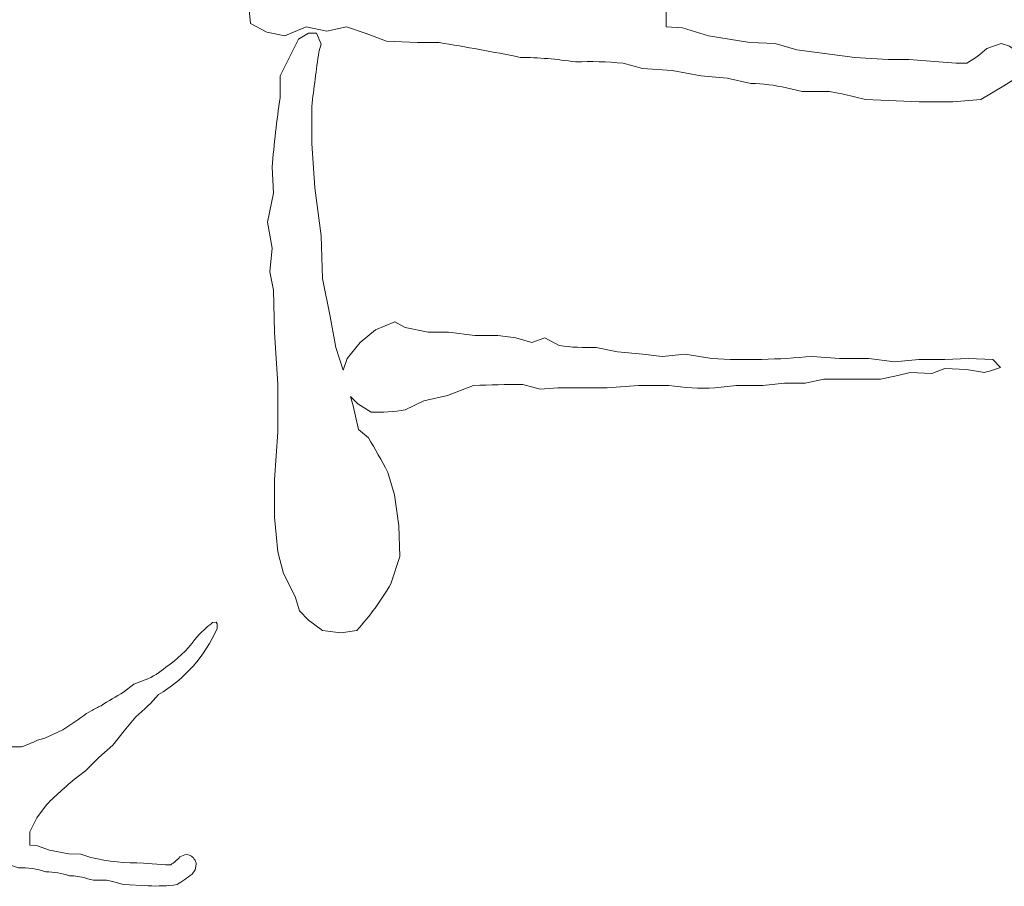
# Model space of a CAD drawing. Header units: millimetres. Extents: x -357 to 413, y -199 to 390.
# Tile 95 of 256: x -128 to -87, y 99 to 135. Entities that reach past the tile are written whole.
import ezdxf

# ---------------------------------------------------------------- set-up
doc = ezdxf.new("R2010")
doc.units = ezdxf.units.MM
doc.header["$MEASUREMENT"] = 0
doc.layers.add('Layer 1', color=7, linetype='Continuous')

msp = doc.modelspace()

# ---------------------------------------------------------------- linework, layer by layer
at = {"layer": 'Layer 1', "color": 140, "lineweight": 0}
for points, knots in [([(-119.1413, 140.0723), (-119.1413, 140.0723), (-119.0122, 141.6204), (-119.0122, 141.6204), (-119.0122, 141.6204), (-119.0122, 141.6204), (-118.6985, 142.3757), (-118.6985, 142.3757), (-118.6985, 142.3757), (-118.6985, 142.3757), (-118.4402, 143.0208), (-118.4402, 143.0208), (-118.4402, 143.0208), (-118.4402, 143.0208), (-117.9419, 143.6841), (-117.9419, 143.6841), (-117.9419, 143.6841), (-117.9419, 143.6841), (-117.2222, 144.4212), (-117.2222, 144.4212), (-117.2222, 144.4212), (-117.2222, 144.4212), (-115.4875, 145.3611), (-115.4875, 145.3611), (-115.4875, 145.3611), (-115.4875, 145.3611), (-114.3249, 145.7849), (-114.3249, 145.7849), (-114.3249, 145.7849), (-114.3249, 145.7849), (-113.5684, 145.7849), (-113.5684, 145.7849), (-113.5684, 145.7849), (-113.5684, 145.7849), (-112.6826, 146.1902), (-112.6826, 146.1902), (-112.6826, 146.1902), (-112.6826, 146.1902), (-111.6492, 146.135), (-111.6492, 146.135), (-111.6492, 146.135), (-111.6492, 146.135), (-111.1326, 146.2639), (-111.1326, 146.2639), (-111.1326, 146.2639), (-110.4879, 146.2007), (-109.8473, 146.1023), (-109.2134, 145.9693), (-109.2134, 145.9693), (-109.2134, 145.9693), (-108.1799, 145.8218), (-108.1799, 145.8218), (-108.1799, 145.8218), (-108.1799, 145.8218), (-107.2573, 145.7849), (-107.2573, 145.7849), (-107.2573, 145.7849), (-107.2573, 145.7849), (-106.4453, 145.6006), (-106.4453, 145.6006), (-106.4453, 145.6006), (-106.4453, 145.6006), (-105.4673, 145.1585), (-105.4673, 145.1585), (-105.4673, 145.1585), (-105.4673, 145.1585), (-104.6553, 144.5134), (-104.6553, 144.5134), (-104.6553, 144.5134), (-104.6553, 144.5134), (-104.2124, 143.8501), (-104.2124, 143.8501), (-104.2124, 143.8501), (-104.2124, 143.8501), (-103.6404, 143.1497), (-103.6404, 143.1497), (-103.6404, 143.1497), (-103.6404, 143.1497), (-103.2712, 142.468), (-103.2712, 142.468), (-103.2712, 142.468), (-103.2712, 142.468), (-102.8284, 141.8045), (-102.8284, 141.8045), (-102.8284, 141.8045), (-102.8284, 141.8045), (-101.9426, 141.8045), (-101.9426, 141.8045), (-101.9426, 141.8045), (-101.4665, 141.9451), (-100.9983, 142.1111), (-100.54, 142.302), (-100.54, 142.302), (-100.54, 142.302), (-99.8757, 142.468), (-99.8757, 142.468), (-99.8757, 142.468), (-99.8757, 142.468), (-98.3071, 143.1128), (-98.3071, 143.1128), (-98.3071, 143.1128), (-98.3071, 143.1128), (-96.6462, 144.0896), (-96.6462, 144.0896), (-96.6462, 144.0896), (-96.1101, 144.4168), (-95.5486, 144.7001), (-94.967, 144.9373), (-94.967, 144.9373), (-94.3247, 145.3108), (-93.6658, 145.6552), (-92.9924, 145.9693), (-92.9924, 145.9693), (-92.9924, 145.9693), (-92.1067, 146.5774), (-92.1067, 146.5774), (-92.1067, 146.5774), (-92.1067, 146.5774), (-91.1101, 146.8906), (-91.1101, 146.8906), (-91.1101, 146.8906), (-91.1101, 146.8906), (-90.2244, 147.2959), (-90.2244, 147.2959), (-90.2244, 147.2959), (-90.2244, 147.2959), (-89.2832, 147.8858), (-89.2832, 147.8858), (-89.2832, 147.8858), (-89.2832, 147.8858), (-88.5081, 148.3648), (-88.5081, 148.3648), (-88.5081, 148.3648), (-88.5081, 148.3648), (-87.604, 149.0835), (-87.604, 149.0835), (-87.604, 149.0835), (-87.604, 149.0835), (-86.7734, 149.9863), (-86.7734, 149.9863), (-86.7734, 149.9863), (-86.2938, 150.461), (-85.7684, 150.8869), (-85.2048, 151.2578), (-85.2048, 151.2578), (-85.2048, 151.2578), (-84.8911, 151.3132), (-84.8911, 151.3132), (-84.8911, 151.3132), (-84.8911, 151.3132), (-84.7988, 151.1658), (-84.7988, 151.1658), (-84.7988, 151.1658), (-84.7988, 151.1658), (-84.7988, 150.834), (-84.7988, 150.834), (-84.7988, 150.834), (-84.9355, 150.5425), (-85.0896, 150.2594), (-85.2603, 149.9863), (-85.2603, 149.9863), (-85.2603, 149.9863), (-86.146, 148.7703), (-86.146, 148.7703), (-86.146, 148.7703), (-86.146, 148.7703), (-86.9026, 147.9226), (-86.9026, 147.9226), (-86.9026, 147.9226), (-87.5708, 147.3737), (-88.2603, 146.8512), (-88.9695, 146.3562), (-88.9695, 146.3562), (-88.9695, 146.3562), (-89.9475, 145.7849), (-89.9475, 145.7849), (-89.9475, 145.7849), (-89.9475, 145.7849), (-90.7041, 145.0662), (-90.7041, 145.0662), (-90.7041, 145.0662), (-90.7041, 145.0662), (-91.9221, 144.0896), (-91.9221, 144.0896), (-91.9221, 144.0896), (-92.6079, 143.3855), (-93.2787, 142.6666), (-93.9336, 141.9336), (-93.9336, 141.9336), (-93.9336, 141.9336), (-94.967, 141.1411), (-94.967, 141.1411), (-94.967, 141.1411), (-94.967, 141.1411), (-96.3325, 139.9802), (-96.3325, 139.9802), (-96.3325, 139.9802), (-96.3325, 139.9802), (-97.5874, 139.1326), (-97.5874, 139.1326), (-97.5874, 139.1326), (-98.3134, 138.5567), (-99.033, 137.973), (-99.7466, 137.3819), (-99.7466, 137.3819), (-99.7466, 137.3819), (-100.5955, 136.4053), (-100.5955, 136.4053), (-100.5955, 136.4053), (-100.5955, 136.4053), (-101.2043, 135.3364), (-101.2043, 135.3364), (-101.2043, 135.3364), (-101.2043, 135.3364), (-101.2043, 134.3045), (-101.2043, 134.3045), (-101.2043, 134.3045), (-101.2043, 134.3045), (-100.54, 134.2676), (-100.54, 134.2676), (-100.54, 134.2676), (-100.54, 134.2676), (-99.4697, 133.9361), (-99.4697, 133.9361), (-99.4697, 133.9361), (-99.4697, 133.9361), (-97.772, 133.6594), (-97.772, 133.6594), (-97.772, 133.6594), (-97.772, 133.6594), (-96.7385, 133.6226), (-96.7385, 133.6226), (-96.7385, 133.6226), (-96.7385, 133.6226), (-95.8528, 133.3648), (-95.8528, 133.3648), (-95.8528, 133.3648), (-95.8528, 133.3648), (-93.4722, 133.0513), (-93.4722, 133.0513), (-93.4722, 133.0513), (-93.4722, 133.0513), (-92.1067, 132.9592), (-92.1067, 132.9592), (-92.1067, 132.9592), (-92.1067, 132.9592), (-91.2578, 132.9592), (-91.2578, 132.9592), (-91.2578, 132.9592), (-91.2578, 132.9592), (-89.3201, 132.8118), (-89.3201, 132.8118), (-89.3201, 132.8118), (-89.3201, 132.8118), (-88.8772, 132.8118), (-88.8772, 132.8118), (-88.8772, 132.8118), (-88.5834, 132.9816), (-88.3108, 133.1857), (-88.0652, 133.4199), (-88.0652, 133.4199), (-88.0652, 133.4199), (-87.4749, 133.6226), (-87.4749, 133.6226), (-87.4749, 133.6226), (-87.4749, 133.6226), (-87.124, 133.512), (-87.124, 133.512), (-87.124, 133.512), (-87.124, 133.512), (-86.8103, 133.2725), (-86.8103, 133.2725), (-86.8103, 133.2725), (-86.8103, 133.2725), (-86.626, 132.8672), (-86.626, 132.8672), (-86.626, 132.8672), (-86.626, 132.8672), (-86.7183, 132.4248), (-86.7183, 132.4248), (-86.7183, 132.4248), (-86.7183, 132.4248), (-86.9949, 132.1116), (-86.9949, 132.1116), (-86.9949, 132.1116), (-86.9949, 132.1116), (-87.364, 131.8904), (-87.364, 131.8904), (-87.364, 131.8904), (-87.364, 131.8904), (-88.3052, 131.3191), (-88.3052, 131.3191), (-88.3052, 131.3191), (-88.3052, 131.3191), (-89.4492, 131.2271), (-89.4492, 131.2271), (-89.4492, 131.2271), (-89.4492, 131.2271), (-90.8332, 131.2271), (-90.8332, 131.2271), (-90.8332, 131.2271), (-90.8332, 131.2271), (-93.0293, 131.3191), (-93.0293, 131.3191), (-93.0293, 131.3191), (-93.0293, 131.3191), (-93.9336, 131.5403), (-93.9336, 131.5403), (-93.9336, 131.5403), (-93.9336, 131.5403), (-94.5056, 131.6509), (-94.5056, 131.6509), (-94.5056, 131.6509), (-94.5056, 131.6509), (-95.6313, 131.6509), (-95.6313, 131.6509), (-95.6313, 131.6509), (-95.6313, 131.6509), (-96.2771, 131.7984), (-96.2771, 131.7984), (-96.2771, 131.7984), (-96.755, 131.9125), (-97.2439, 131.9744), (-97.7351, 131.9827), (-97.7351, 131.9827), (-97.7351, 131.9827), (-98.7131, 132.2036), (-98.7131, 132.2036), (-98.7131, 132.2036), (-98.7131, 132.2036), (-99.7834, 132.2959), (-99.7834, 132.2959), (-99.7834, 132.2959), (-99.7834, 132.2959), (-100.9646, 132.5171), (-100.9646, 132.5171), (-100.9646, 132.5171), (-100.9646, 132.5171), (-102.1824, 132.5906), (-102.1824, 132.5906), (-102.1824, 132.5906), (-102.1824, 132.5906), (-102.9758, 132.8118), (-102.9758, 132.8118), (-102.9758, 132.8118), (-103.6261, 132.8711), (-104.2795, 132.8897), (-104.9321, 132.8672), (-104.9321, 132.8672), (-105.6836, 132.9804), (-106.442, 133.0419), (-107.2019, 133.0513), (-107.2019, 133.0513), (-108.3044, 133.2782), (-109.412, 133.481), (-110.5234, 133.6594), (-110.5234, 133.6594), (-110.5234, 133.6594), (-111.4094, 133.6594), (-111.4094, 133.6594), (-111.4094, 133.6594), (-111.4094, 133.6594), (-112.6826, 133.7149), (-112.6826, 133.7149), (-112.6826, 133.7149), (-112.6826, 133.7149), (-113.5132, 134.0281), (-113.5132, 134.0281), (-113.5132, 134.0281), (-113.5132, 134.0281), (-114.3249, 134.3045), (-114.3249, 134.3045), (-114.3249, 134.3045), (-114.3249, 134.3045), (-115.1186, 134.1201), (-115.1186, 134.1201), (-115.1186, 134.1201), (-115.1186, 134.1201), (-115.9675, 134.3045), (-115.9675, 134.3045), (-115.9675, 134.3045), (-115.9675, 134.3045), (-116.8533, 133.9361), (-116.8533, 133.9361), (-116.8533, 133.9361), (-116.8533, 133.9361), (-117.5913, 134.0833), (-117.5913, 134.0833), (-117.5913, 134.0833), (-117.5913, 134.0833), (-118.2556, 134.4334), (-118.2556, 134.4334), (-118.2556, 134.4334), (-118.2556, 134.4334), (-118.3479, 135.4285), (-118.3479, 135.4285), (-118.3479, 135.4285), (-118.3479, 135.4285), (-119.0122, 136.4053), (-119.0122, 136.4053), (-119.0122, 136.4053), (-119.0122, 136.4053), (-119.1413, 137.345), (-119.1413, 137.345), (-119.1413, 137.345), (-119.1413, 137.345), (-119.1968, 138.6719), (-119.1968, 138.6719), (-119.1968, 138.6719), (-119.1968, 138.6719), (-119.1413, 140.0723), (-119.1413, 140.0723)], [0, 0, 0, 0, 0.0096154, 0.0096154, 0.0096154, 0.0096154, 0.0192308, 0.0192308, 0.0192308, 0.0192308, 0.0288462, 0.0288462, 0.0288462, 0.0288462, 0.0384615, 0.0384615, 0.0384615, 0.0384615, 0.0480769, 0.0480769, 0.0480769, 0.0480769, 0.0576923, 0.0576923, 0.0576923, 0.0576923, 0.0673077, 0.0673077, 0.0673077, 0.0673077, 0.0769231, 0.0769231, 0.0769231, 0.0769231, 0.0865385, 0.0865385, 0.0865385, 0.0865385, 0.0961538, 0.0961538, 0.0961538, 0.0961538, 0.1057692, 0.1057692, 0.1057692, 0.1057692, 0.1153846, 0.1153846, 0.1153846, 0.1153846, 0.125, 0.125, 0.125, 0.125, 0.1346154, 0.1346154, 0.1346154, 0.1346154, 0.1442308, 0.1442308, 0.1442308, 0.1442308, 0.1538462, 0.1538462, 0.1538462, 0.1538462, 0.1634615, 0.1634615, 0.1634615, 0.1634615, 0.1730769, 0.1730769, 0.1730769, 0.1730769, 0.1826923, 0.1826923, 0.1826923, 0.1826923, 0.1923077, 0.1923077, 0.1923077, 0.1923077, 0.2019231, 0.2019231, 0.2019231, 0.2019231, 0.2115385, 0.2115385, 0.2115385, 0.2115385, 0.2211538, 0.2211538, 0.2211538, 0.2211538, 0.2307692, 0.2307692, 0.2307692, 0.2307692, 0.2403846, 0.2403846, 0.2403846, 0.2403846, 0.25, 0.25, 0.25, 0.25, 0.2596154, 0.2596154, 0.2596154, 0.2596154, 0.2692308, 0.2692308, 0.2692308, 0.2692308, 0.2788462, 0.2788462, 0.2788462, 0.2788462, 0.2884615, 0.2884615, 0.2884615, 0.2884615, 0.2980769, 0.2980769, 0.2980769, 0.2980769, 0.3076923, 0.3076923, 0.3076923, 0.3076923, 0.3173077, 0.3173077, 0.3173077, 0.3173077, 0.3269231, 0.3269231, 0.3269231, 0.3269231, 0.3365385, 0.3365385, 0.3365385, 0.3365385, 0.3461538, 0.3461538, 0.3461538, 0.3461538, 0.3557692, 0.3557692, 0.3557692, 0.3557692, 0.3653846, 0.3653846, 0.3653846, 0.3653846, 0.375, 0.375, 0.375, 0.375, 0.3846154, 0.3846154, 0.3846154, 0.3846154, 0.3942308, 0.3942308, 0.3942308, 0.3942308, 0.4038462, 0.4038462, 0.4038462, 0.4038462, 0.4134615, 0.4134615, 0.4134615, 0.4134615, 0.4230769, 0.4230769, 0.4230769, 0.4230769, 0.4326923, 0.4326923, 0.4326923, 0.4326923, 0.4423077, 0.4423077, 0.4423077, 0.4423077, 0.4519231, 0.4519231, 0.4519231, 0.4519231, 0.4615385, 0.4615385, 0.4615385, 0.4615385, 0.4711538, 0.4711538, 0.4711538, 0.4711538, 0.4807692, 0.4807692, 0.4807692, 0.4807692, 0.4903846, 0.4903846, 0.4903846, 0.4903846, 0.5, 0.5, 0.5, 0.5, 0.5096154, 0.5096154, 0.5096154, 0.5096154, 0.5192308, 0.5192308, 0.5192308, 0.5192308, 0.5288462, 0.5288462, 0.5288462, 0.5288462, 0.5384615, 0.5384615, 0.5384615, 0.5384615, 0.5480769, 0.5480769, 0.5480769, 0.5480769, 0.5576923, 0.5576923, 0.5576923, 0.5576923, 0.5673077, 0.5673077, 0.5673077, 0.5673077, 0.5769231, 0.5769231, 0.5769231, 0.5769231, 0.5865385, 0.5865385, 0.5865385, 0.5865385, 0.5961538, 0.5961538, 0.5961538, 0.5961538, 0.6057692, 0.6057692, 0.6057692, 0.6057692, 0.6153846, 0.6153846, 0.6153846, 0.6153846, 0.625, 0.625, 0.625, 0.625, 0.6346154, 0.6346154, 0.6346154, 0.6346154, 0.6442308, 0.6442308, 0.6442308, 0.6442308, 0.6538462, 0.6538462, 0.6538462, 0.6538462, 0.6634615, 0.6634615, 0.6634615, 0.6634615, 0.6730769, 0.6730769, 0.6730769, 0.6730769, 0.6826923, 0.6826923, 0.6826923, 0.6826923, 0.6923077, 0.6923077, 0.6923077, 0.6923077, 0.7019231, 0.7019231, 0.7019231, 0.7019231, 0.7115385, 0.7115385, 0.7115385, 0.7115385, 0.7211538, 0.7211538, 0.7211538, 0.7211538, 0.7307692, 0.7307692, 0.7307692, 0.7307692, 0.7403846, 0.7403846, 0.7403846, 0.7403846, 0.75, 0.75, 0.75, 0.75, 0.7596154, 0.7596154, 0.7596154, 0.7596154, 0.7692308, 0.7692308, 0.7692308, 0.7692308, 0.7788462, 0.7788462, 0.7788462, 0.7788462, 0.7884615, 0.7884615, 0.7884615, 0.7884615, 0.7980769, 0.7980769, 0.7980769, 0.7980769, 0.8076923, 0.8076923, 0.8076923, 0.8076923, 0.8173077, 0.8173077, 0.8173077, 0.8173077, 0.8269231, 0.8269231, 0.8269231, 0.8269231, 0.8365385, 0.8365385, 0.8365385, 0.8365385, 0.8461538, 0.8461538, 0.8461538, 0.8461538, 0.8557692, 0.8557692, 0.8557692, 0.8557692, 0.8653846, 0.8653846, 0.8653846, 0.8653846, 0.875, 0.875, 0.875, 0.875, 0.8846154, 0.8846154, 0.8846154, 0.8846154, 0.8942308, 0.8942308, 0.8942308, 0.8942308, 0.9038462, 0.9038462, 0.9038462, 0.9038462, 0.9134615, 0.9134615, 0.9134615, 0.9134615, 0.9230769, 0.9230769, 0.9230769, 0.9230769, 0.9326923, 0.9326923, 0.9326923, 0.9326923, 0.9423077, 0.9423077, 0.9423077, 0.9423077, 0.9519231, 0.9519231, 0.9519231, 0.9519231, 0.9615385, 0.9615385, 0.9615385, 0.9615385, 0.9711538, 0.9711538, 0.9711538, 0.9711538, 0.9807692, 0.9807692, 0.9807692, 0.9807692, 1, 1, 1, 1]), ([(-117.3144, 127.479), (-117.3144, 127.479), (-117.3701, 128.5479), (-117.3701, 128.5479), (-117.3701, 128.5479), (-117.2902, 129.5033), (-117.1793, 130.4558), (-117.0378, 131.4041), (-117.0378, 131.4041), (-117.0378, 131.4041), (-117.0378, 132.2886), (-117.0378, 132.2886), (-117.0378, 132.2886), (-117.0378, 132.2886), (-116.281, 133.7996), (-116.281, 133.7996), (-116.281, 133.7996), (-116.281, 133.7996), (-115.8752, 134.0393), (-115.8752, 134.0393), (-115.8752, 134.0393), (-115.8752, 134.0393), (-115.543, 134.0393), (-115.543, 134.0393), (-115.543, 134.0393), (-115.543, 134.0393), (-115.3584, 133.5969), (-115.3584, 133.5969), (-115.3584, 133.5969), (-115.3584, 133.5969), (-115.4507, 133.2837), (-115.4507, 133.2837), (-115.4507, 133.2837), (-115.5567, 132.5355), (-115.6551, 131.7857), (-115.7458, 131.0354), (-115.7458, 131.0354), (-115.7458, 131.0354), (-115.7458, 129.5244), (-115.7458, 129.5244), (-115.7458, 129.5244), (-115.7458, 129.5244), (-115.6167, 127.7002), (-115.6167, 127.7002), (-115.6167, 127.7002), (-115.6167, 127.7002), (-115.3584, 125.7283), (-115.3584, 125.7283), (-115.3584, 125.7283), (-115.3584, 125.7283), (-115.3032, 123.9778), (-115.3032, 123.9778), (-115.3032, 123.9778), (-115.3032, 123.9778), (-114.9895, 122.4297), (-114.9895, 122.4297), (-114.9895, 122.4297), (-114.9895, 122.4297), (-114.7495, 121.1582), (-114.7495, 121.1582), (-114.7495, 121.1582), (-114.7495, 121.1582), (-114.4592, 120.2251), (-114.4592, 120.2251), (-114.4592, 120.2251), (-114.4592, 120.2251), (-114.2903, 120.7), (-114.2903, 120.7), (-114.2903, 120.7), (-114.2903, 120.7), (-113.7551, 121.3633), (-113.7551, 121.3633), (-113.7551, 121.3633), (-113.7551, 121.3633), (-113.1277, 121.8794), (-113.1277, 121.8794), (-113.1277, 121.8794), (-113.1277, 121.8794), (-112.334, 122.211), (-112.334, 122.211), (-112.334, 122.211), (-112.334, 122.211), (-111.9097, 121.9715), (-111.9097, 121.9715), (-111.9097, 121.9715), (-111.9097, 121.9715), (-110.9685, 121.7871), (-110.9685, 121.7871), (-110.9685, 121.7871), (-110.9685, 121.7871), (-110.1382, 121.7871), (-110.1382, 121.7871), (-110.1382, 121.7871), (-110.1382, 121.7871), (-109.0493, 121.6397), (-109.0493, 121.6397), (-109.0493, 121.6397), (-109.0493, 121.6397), (-108.1084, 121.6397), (-108.1084, 121.6397), (-108.1084, 121.6397), (-108.1084, 121.6397), (-107.3699, 121.5476), (-107.3699, 121.5476), (-107.3699, 121.5476), (-107.3699, 121.5476), (-106.7244, 121.3633), (-106.7244, 121.3633), (-106.7244, 121.3633), (-106.7244, 121.3633), (-106.1892, 121.5476), (-106.1892, 121.5476), (-106.1892, 121.5476), (-106.1892, 121.5476), (-105.5984, 121.2344), (-105.5984, 121.2344), (-105.5984, 121.2344), (-105.0973, 121.1635), (-104.5908, 121.1387), (-104.0852, 121.1607), (-104.0852, 121.1607), (-104.0852, 121.1607), (-103.1995, 120.9763), (-103.1995, 120.9763), (-103.1995, 120.9763), (-103.1995, 120.9763), (-102.166, 120.8843), (-102.166, 120.8843), (-102.166, 120.8843), (-102.166, 120.8843), (-101.3728, 120.792), (-101.3728, 120.792), (-101.3728, 120.792), (-101.3728, 120.792), (-100.4314, 120.8843), (-100.4314, 120.8843), (-100.4314, 120.8843), (-100.4314, 120.8843), (-99.3428, 120.7), (-99.3428, 120.7), (-99.3428, 120.7), (-97.9707, 120.6247), (-96.5949, 120.6554), (-95.2275, 120.792), (-95.2275, 120.792), (-95.2275, 120.792), (-94.1018, 120.7), (-94.1018, 120.7), (-94.1018, 120.7), (-94.1018, 120.7), (-92.9021, 120.7), (-92.9021, 120.7), (-92.9021, 120.7), (-92.9021, 120.7), (-91.8503, 120.5711), (-91.8503, 120.5711), (-91.8503, 120.5711), (-91.8503, 120.5711), (-90.854, 120.6631), (-90.854, 120.6631), (-90.854, 120.6631), (-90.854, 120.6631), (-89.7834, 120.6631), (-89.7834, 120.6631), (-89.7834, 120.6631), (-89.7834, 120.6631), (-88.8057, 120.7), (-88.8057, 120.7), (-88.8057, 120.7), (-88.8057, 120.7), (-87.8091, 120.6631), (-87.8091, 120.6631), (-87.8091, 120.6631), (-87.8091, 120.6631), (-87.4954, 120.3313), (-87.4954, 120.3313), (-87.4954, 120.3313), (-87.7142, 120.2556), (-87.9358, 120.1881), (-88.1597, 120.1287), (-88.1597, 120.1287), (-88.1597, 120.1287), (-88.8977, 120.2578), (-88.8977, 120.2578), (-88.8977, 120.2578), (-88.8977, 120.2578), (-89.7834, 120.2945), (-89.7834, 120.2945), (-89.7834, 120.2945), (-89.7834, 120.2945), (-90.3186, 120.0918), (-90.3186, 120.0918), (-90.3186, 120.0918), (-90.3186, 120.0918), (-91.2046, 120.1287), (-91.2046, 120.1287), (-91.2046, 120.1287), (-91.2046, 120.1287), (-91.7026, 119.9998), (-91.7026, 119.9998), (-91.7026, 119.9998), (-91.7026, 119.9998), (-92.4226, 119.8523), (-92.4226, 119.8523), (-92.4226, 119.8523), (-92.4226, 119.8523), (-94.7476, 119.8523), (-94.7476, 119.8523), (-94.7476, 119.8523), (-94.7476, 119.8523), (-95.5044, 119.6865), (-95.5044, 119.6865), (-95.5044, 119.6865), (-95.5044, 119.6865), (-96.353, 119.6865), (-96.353, 119.6865), (-96.353, 119.6865), (-96.353, 119.6865), (-97.239, 119.5943), (-97.239, 119.5943), (-97.239, 119.5943), (-97.239, 119.5943), (-98.3276, 119.5943), (-98.3276, 119.5943), (-98.3276, 119.5943), (-98.3276, 119.5943), (-99.2134, 119.5022), (-99.2134, 119.5022), (-99.2134, 119.5022), (-99.8423, 119.4711), (-100.4728, 119.502), (-101.0957, 119.5943), (-101.0957, 119.5943), (-101.0957, 119.5943), (-102.3506, 119.5943), (-102.3506, 119.5943), (-102.3506, 119.5943), (-102.3506, 119.5943), (-103.624, 119.5022), (-103.624, 119.5022), (-103.624, 119.5022), (-103.624, 119.5022), (-105.654, 119.5022), (-105.654, 119.5022), (-105.654, 119.5022), (-105.654, 119.5022), (-106.3735, 119.4468), (-106.3735, 119.4468), (-106.3735, 119.4468), (-106.3735, 119.4468), (-107.0933, 119.6311), (-107.0933, 119.6311), (-107.0933, 119.6311), (-107.764, 119.6411), (-108.4348, 119.6288), (-109.1047, 119.5943), (-109.1047, 119.5943), (-109.1047, 119.5943), (-110.175, 119.189), (-110.175, 119.189), (-110.175, 119.189), (-110.175, 119.189), (-111.1531, 118.9678), (-111.1531, 118.9678), (-111.1531, 118.9678), (-111.1531, 118.9678), (-111.9097, 118.5991), (-111.9097, 118.5991), (-111.9097, 118.5991), (-112.3718, 118.5121), (-112.8427, 118.4812), (-113.3122, 118.5071), (-113.3122, 118.5071), (-113.3122, 118.5071), (-113.8474, 118.8389), (-113.8474, 118.8389), (-113.8474, 118.8389), (-113.8474, 118.8389), (-114.1497, 119.1404), (-114.1497, 119.1404), (-114.1497, 119.1404), (-114.1497, 119.1404), (-114.0481, 118.7627), (-114.0481, 118.7627), (-114.0481, 118.7627), (-114.0481, 118.7627), (-113.8269, 117.7862), (-113.8269, 117.7862), (-113.8269, 117.7862), (-113.8269, 117.7862), (-113.4209, 117.4544), (-113.4209, 117.4544), (-113.4209, 117.4544), (-113.1454, 116.9876), (-112.8808, 116.5144), (-112.6272, 116.0354), (-112.6272, 116.0354), (-112.6272, 116.0354), (-112.3503, 115.114), (-112.3503, 115.114), (-112.3503, 115.114), (-112.3503, 115.114), (-112.1658, 113.8425), (-112.1658, 113.8425), (-112.1658, 113.8425), (-112.1658, 113.8425), (-112.1289, 112.5894), (-112.1289, 112.5894), (-112.1289, 112.5894), (-112.1289, 112.5894), (-112.498, 111.4654), (-112.498, 111.4654), (-112.498, 111.4654), (-112.8969, 110.7791), (-113.3671, 110.1367), (-113.9006, 109.5489), (-113.9006, 109.5489), (-113.9006, 109.5489), (-114.5464, 109.4569), (-114.5464, 109.4569), (-114.5464, 109.4569), (-114.5464, 109.4569), (-115.3032, 109.5489), (-115.3032, 109.5489), (-115.3032, 109.5489), (-115.3032, 109.5489), (-115.8752, 109.9728), (-115.8752, 109.9728), (-115.8752, 109.9728), (-115.8752, 109.9728), (-116.2441, 110.3597), (-116.2441, 110.3597), (-116.2441, 110.3597), (-116.2441, 110.3597), (-116.4287, 110.9495), (-116.4287, 110.9495), (-116.4287, 110.9495), (-116.4287, 110.9495), (-116.9087, 111.8892), (-116.9087, 111.8892), (-116.9087, 111.8892), (-116.9087, 111.8892), (-117.1299, 112.7737), (-117.1299, 112.7737), (-117.1299, 112.7737), (-117.1299, 112.7737), (-117.2776, 114.1926), (-117.2776, 114.1926), (-117.2776, 114.1926), (-117.2776, 114.1926), (-117.2776, 115.7222), (-117.2776, 115.7222), (-117.2776, 115.7222), (-117.2776, 115.7222), (-117.1299, 117.6939), (-117.1299, 117.6939), (-117.1299, 117.6939), (-117.1299, 117.6939), (-117.1299, 119.6472), (-117.1299, 119.6472), (-117.1299, 119.6472), (-117.1299, 119.6472), (-117.2776, 121.7664), (-117.2776, 121.7664), (-117.2776, 121.7664), (-117.2776, 121.7664), (-117.3144, 123.4986), (-117.3144, 123.4986), (-117.3144, 123.4986), (-117.3144, 123.4986), (-117.4622, 124.2542), (-117.4622, 124.2542), (-117.4622, 124.2542), (-117.4622, 124.2542), (-117.3701, 125.2307), (-117.3701, 125.2307), (-117.3701, 125.2307), (-117.3701, 125.2307), (-117.5544, 126.2996), (-117.5544, 126.2996), (-117.5544, 126.2996), (-117.5544, 126.2996), (-117.3144, 127.479), (-117.3144, 127.479)], [0, 0, 0, 0, 0.0103093, 0.0103093, 0.0103093, 0.0103093, 0.0206186, 0.0206186, 0.0206186, 0.0206186, 0.0309278, 0.0309278, 0.0309278, 0.0309278, 0.0412371, 0.0412371, 0.0412371, 0.0412371, 0.0515464, 0.0515464, 0.0515464, 0.0515464, 0.0618557, 0.0618557, 0.0618557, 0.0618557, 0.0721649, 0.0721649, 0.0721649, 0.0721649, 0.0824742, 0.0824742, 0.0824742, 0.0824742, 0.0927835, 0.0927835, 0.0927835, 0.0927835, 0.1030928, 0.1030928, 0.1030928, 0.1030928, 0.1134021, 0.1134021, 0.1134021, 0.1134021, 0.1237113, 0.1237113, 0.1237113, 0.1237113, 0.1340206, 0.1340206, 0.1340206, 0.1340206, 0.1443299, 0.1443299, 0.1443299, 0.1443299, 0.1546392, 0.1546392, 0.1546392, 0.1546392, 0.1649485, 0.1649485, 0.1649485, 0.1649485, 0.1752577, 0.1752577, 0.1752577, 0.1752577, 0.185567, 0.185567, 0.185567, 0.185567, 0.1958763, 0.1958763, 0.1958763, 0.1958763, 0.2061856, 0.2061856, 0.2061856, 0.2061856, 0.2164948, 0.2164948, 0.2164948, 0.2164948, 0.2268041, 0.2268041, 0.2268041, 0.2268041, 0.2371134, 0.2371134, 0.2371134, 0.2371134, 0.2474227, 0.2474227, 0.2474227, 0.2474227, 0.257732, 0.257732, 0.257732, 0.257732, 0.2680412, 0.2680412, 0.2680412, 0.2680412, 0.2783505, 0.2783505, 0.2783505, 0.2783505, 0.2886598, 0.2886598, 0.2886598, 0.2886598, 0.2989691, 0.2989691, 0.2989691, 0.2989691, 0.3092784, 0.3092784, 0.3092784, 0.3092784, 0.3195876, 0.3195876, 0.3195876, 0.3195876, 0.3298969, 0.3298969, 0.3298969, 0.3298969, 0.3402062, 0.3402062, 0.3402062, 0.3402062, 0.3505155, 0.3505155, 0.3505155, 0.3505155, 0.3608247, 0.3608247, 0.3608247, 0.3608247, 0.371134, 0.371134, 0.371134, 0.371134, 0.3814433, 0.3814433, 0.3814433, 0.3814433, 0.3917526, 0.3917526, 0.3917526, 0.3917526, 0.4020619, 0.4020619, 0.4020619, 0.4020619, 0.4123711, 0.4123711, 0.4123711, 0.4123711, 0.4226804, 0.4226804, 0.4226804, 0.4226804, 0.4329897, 0.4329897, 0.4329897, 0.4329897, 0.443299, 0.443299, 0.443299, 0.443299, 0.4536082, 0.4536082, 0.4536082, 0.4536082, 0.4639175, 0.4639175, 0.4639175, 0.4639175, 0.4742268, 0.4742268, 0.4742268, 0.4742268, 0.4845361, 0.4845361, 0.4845361, 0.4845361, 0.4948454, 0.4948454, 0.4948454, 0.4948454, 0.5051546, 0.5051546, 0.5051546, 0.5051546, 0.5154639, 0.5154639, 0.5154639, 0.5154639, 0.5257732, 0.5257732, 0.5257732, 0.5257732, 0.5360825, 0.5360825, 0.5360825, 0.5360825, 0.5463918, 0.5463918, 0.5463918, 0.5463918, 0.556701, 0.556701, 0.556701, 0.556701, 0.5670103, 0.5670103, 0.5670103, 0.5670103, 0.5773196, 0.5773196, 0.5773196, 0.5773196, 0.5876289, 0.5876289, 0.5876289, 0.5876289, 0.5979381, 0.5979381, 0.5979381, 0.5979381, 0.6082474, 0.6082474, 0.6082474, 0.6082474, 0.6185567, 0.6185567, 0.6185567, 0.6185567, 0.628866, 0.628866, 0.628866, 0.628866, 0.6391753, 0.6391753, 0.6391753, 0.6391753, 0.6494845, 0.6494845, 0.6494845, 0.6494845, 0.6597938, 0.6597938, 0.6597938, 0.6597938, 0.6701031, 0.6701031, 0.6701031, 0.6701031, 0.6804124, 0.6804124, 0.6804124, 0.6804124, 0.6907216, 0.6907216, 0.6907216, 0.6907216, 0.7010309, 0.7010309, 0.7010309, 0.7010309, 0.7113402, 0.7113402, 0.7113402, 0.7113402, 0.7216495, 0.7216495, 0.7216495, 0.7216495, 0.7319588, 0.7319588, 0.7319588, 0.7319588, 0.742268, 0.742268, 0.742268, 0.742268, 0.7525773, 0.7525773, 0.7525773, 0.7525773, 0.7628866, 0.7628866, 0.7628866, 0.7628866, 0.7731959, 0.7731959, 0.7731959, 0.7731959, 0.7835052, 0.7835052, 0.7835052, 0.7835052, 0.7938144, 0.7938144, 0.7938144, 0.7938144, 0.8041237, 0.8041237, 0.8041237, 0.8041237, 0.814433, 0.814433, 0.814433, 0.814433, 0.8247423, 0.8247423, 0.8247423, 0.8247423, 0.8350515, 0.8350515, 0.8350515, 0.8350515, 0.8453608, 0.8453608, 0.8453608, 0.8453608, 0.8556701, 0.8556701, 0.8556701, 0.8556701, 0.8659794, 0.8659794, 0.8659794, 0.8659794, 0.8762887, 0.8762887, 0.8762887, 0.8762887, 0.8865979, 0.8865979, 0.8865979, 0.8865979, 0.8969072, 0.8969072, 0.8969072, 0.8969072, 0.9072165, 0.9072165, 0.9072165, 0.9072165, 0.9175258, 0.9175258, 0.9175258, 0.9175258, 0.9278351, 0.9278351, 0.9278351, 0.9278351, 0.9381443, 0.9381443, 0.9381443, 0.9381443, 0.9484536, 0.9484536, 0.9484536, 0.9484536, 0.9587629, 0.9587629, 0.9587629, 0.9587629, 0.9690722, 0.9690722, 0.9690722, 0.9690722, 0.9793814, 0.9793814, 0.9793814, 0.9793814, 1, 1, 1, 1]), ([(-135.7275, 103.4774), (-135.714, 103.879), (-135.6873, 104.28), (-135.6472, 104.6798), (-135.6472, 104.6798), (-135.6472, 104.6798), (-135.4971, 105.0858), (-135.4971, 105.0858), (-135.4971, 105.0858), (-135.4971, 105.0858), (-135.3791, 105.4305), (-135.3791, 105.4305), (-135.3791, 105.4305), (-135.216, 105.7032), (-135.0259, 105.959), (-134.811, 106.1932), (-134.811, 106.1932), (-134.811, 106.1932), (-133.9963, 106.6979), (-133.9963, 106.6979), (-133.9963, 106.6979), (-133.9963, 106.6979), (-133.4495, 106.9193), (-133.4495, 106.9193), (-133.4495, 106.9193), (-133.4495, 106.9193), (-133.0957, 106.9193), (-133.0957, 106.9193), (-133.0957, 106.9193), (-133.0957, 106.9193), (-132.6777, 107.1407), (-132.6777, 107.1407), (-132.6777, 107.1407), (-132.6777, 107.1407), (-132.1953, 107.1161), (-132.1953, 107.1161), (-132.1953, 107.1161), (-132.1953, 107.1161), (-131.9595, 107.1776), (-131.9595, 107.1776), (-131.9595, 107.1776), (-131.6546, 107.1558), (-131.3529, 107.1018), (-131.0591, 107.0177), (-131.0591, 107.0177), (-131.0591, 107.0177), (-130.5767, 106.944), (-130.5767, 106.944), (-130.5767, 106.944), (-130.5767, 106.944), (-130.137, 106.9193), (-130.137, 106.9193), (-130.137, 106.9193), (-130.137, 106.9193), (-129.762, 106.8209), (-129.762, 106.8209), (-129.762, 106.8209), (-129.762, 106.8209), (-129.301, 106.587), (-129.301, 106.587), (-129.301, 106.587), (-129.301, 106.587), (-128.9258, 106.2426), (-128.9258, 106.2426), (-128.9258, 106.2426), (-128.9258, 106.2426), (-128.7114, 105.8856), (-128.7114, 105.8856), (-128.7114, 105.8856), (-128.7114, 105.8856), (-128.4434, 105.5043), (-128.4434, 105.5043), (-128.4434, 105.5043), (-128.4434, 105.5043), (-128.2717, 105.1351), (-128.2717, 105.1351), (-128.2717, 105.1351), (-128.2717, 105.1351), (-128.0681, 104.7782), (-128.0681, 104.7782), (-128.0681, 104.7782), (-128.0681, 104.7782), (-127.6499, 104.7782), (-127.6499, 104.7782), (-127.6499, 104.7782), (-127.4276, 104.8574), (-127.2092, 104.9475), (-126.9961, 105.0489), (-126.9961, 105.0489), (-126.9961, 105.0489), (-126.6853, 105.1351), (-126.6853, 105.1351), (-126.6853, 105.1351), (-126.6853, 105.1351), (-125.9455, 105.4796), (-125.9455, 105.4796), (-125.9455, 105.4796), (-125.6229, 105.6974), (-125.3025, 105.9176), (-124.9836, 106.141), (-124.9836, 106.141), (-124.9836, 106.141), (-124.7878, 106.2611), (-124.7878, 106.2611), (-124.7878, 106.2611), (-124.6558, 106.3361), (-124.5198, 106.4039), (-124.3804, 106.464), (-124.3804, 106.464), (-124.0833, 106.665), (-123.7755, 106.8499), (-123.4585, 107.0177), (-123.4585, 107.0177), (-123.4585, 107.0177), (-123.0403, 107.35), (-123.0403, 107.35), (-123.0403, 107.35), (-123.0403, 107.35), (-122.5793, 107.5221), (-122.5793, 107.5221), (-122.5793, 107.5221), (-122.2656, 107.6487), (-121.9751, 107.8268), (-121.7219, 108.0511), (-121.7219, 108.0511), (-121.2611, 108.3508), (-120.8614, 108.7353), (-120.5427, 109.1832), (-120.5427, 109.1832), (-120.5427, 109.1832), (-120.3721, 109.3715), (-120.3721, 109.3715), (-120.3721, 109.3715), (-120.1994, 109.5529), (-120.0127, 109.7202), (-119.8137, 109.8722), (-119.8137, 109.8722), (-119.8137, 109.8722), (-119.6636, 109.8968), (-119.6636, 109.8968), (-119.6636, 109.8968), (-119.6636, 109.8968), (-119.6206, 109.8231), (-119.6206, 109.8231), (-119.6206, 109.8231), (-119.6206, 109.8231), (-119.6206, 109.6385), (-119.6206, 109.6385), (-119.6206, 109.6385), (-120.1152, 108.4988), (-120.9601, 107.5464), (-122.0327, 106.9193), (-122.0327, 106.9193), (-122.3175, 106.5939), (-122.6256, 106.2894), (-122.9546, 106.0087), (-122.9546, 106.0087), (-122.9546, 106.0087), (-123.4329, 105.4374), (-123.4329, 105.4374), (-123.4329, 105.4374), (-123.4329, 105.4374), (-123.8979, 104.8522), (-123.8979, 104.8522), (-123.8979, 104.8522), (-123.8979, 104.8522), (-124.4707, 104.337), (-124.4707, 104.337), (-124.4707, 104.337), (-124.4707, 104.337), (-125.0237, 103.7941), (-125.0237, 103.7941), (-125.0237, 103.7941), (-125.0237, 103.7941), (-125.3144, 103.5795), (-125.3144, 103.5795), (-125.3144, 103.5795), (-125.7733, 103.2142), (-126.2097, 102.8218), (-126.6208, 102.4037), (-126.6208, 102.4037), (-126.6208, 102.4037), (-127.0176, 101.8746), (-127.0176, 101.8746), (-127.0176, 101.8746), (-127.0176, 101.8746), (-127.3069, 101.2963), (-127.3069, 101.2963), (-127.3069, 101.2963), (-127.3069, 101.2963), (-127.3069, 100.7426), (-127.3069, 100.7426), (-127.3069, 100.7426), (-127.3069, 100.7426), (-126.9961, 100.7179), (-126.9961, 100.7179), (-126.9961, 100.7179), (-126.9961, 100.7179), (-126.4922, 100.5458), (-126.4922, 100.5458), (-126.4922, 100.5458), (-126.4922, 100.5458), (-125.699, 100.3981), (-125.699, 100.3981), (-125.699, 100.3981), (-125.699, 100.3981), (-125.2165, 100.3734), (-125.2165, 100.3734), (-125.2165, 100.3734), (-125.2165, 100.3734), (-124.7986, 100.2382), (-124.7986, 100.2382), (-124.7986, 100.2382), (-124.091, 100.083), (-123.3681, 100.0088), (-122.6438, 100.0165), (-122.6438, 100.0165), (-122.6438, 100.0165), (-121.7432, 99.9427), (-121.7432, 99.9427), (-121.7432, 99.9427), (-121.7432, 99.9427), (-121.5288, 99.9427), (-121.5288, 99.9427), (-121.5288, 99.9427), (-121.3903, 100.0325), (-121.2643, 100.1401), (-121.1536, 100.2626), (-121.1536, 100.2626), (-121.1536, 100.2626), (-120.875, 100.3734), (-120.875, 100.3734), (-120.875, 100.3734), (-120.875, 100.3734), (-120.7292, 100.3258), (-120.7292, 100.3258), (-120.7292, 100.3258), (-120.5917, 100.2549), (-120.4976, 100.121), (-120.4783, 99.9674), (-120.4783, 99.9674), (-120.4783, 99.9674), (-120.5212, 99.7335), (-120.5212, 99.7335), (-120.5212, 99.7335), (-120.5212, 99.7335), (-120.6499, 99.5614), (-120.6499, 99.5614), (-120.6499, 99.5614), (-120.8516, 99.4152), (-121.0553, 99.2716), (-121.2607, 99.1307), (-121.2607, 99.1307), (-121.655, 99.0771), (-122.0534, 99.0609), (-122.4507, 99.0814), (-122.4507, 99.0814), (-122.4507, 99.0814), (-123.48, 99.1307), (-123.48, 99.1307), (-123.48, 99.1307), (-123.48, 99.1307), (-123.8979, 99.2538), (-123.8979, 99.2538), (-123.8979, 99.2538), (-123.8979, 99.2538), (-124.166, 99.3153), (-124.166, 99.3153), (-124.166, 99.3153), (-124.166, 99.3153), (-124.6912, 99.3153), (-124.6912, 99.3153), (-124.6912, 99.3153), (-124.8513, 99.3503), (-125.0105, 99.3899), (-125.1684, 99.4337), (-125.1684, 99.4337), (-125.1684, 99.4337), (-125.3369, 99.465), (-125.3369, 99.465), (-125.3369, 99.465), (-125.4494, 99.4836), (-125.5635, 99.4917), (-125.6775, 99.4874), (-125.6775, 99.4874), (-125.9876, 99.5969), (-126.3134, 99.6559), (-126.6423, 99.6598), (-126.6423, 99.6598), (-127.0067, 99.7722), (-127.3866, 99.8265), (-127.7678, 99.8197), (-127.7678, 99.8197), (-127.7678, 99.8197), (-128.1323, 99.9427), (-128.1323, 99.9427), (-128.1323, 99.9427), (-128.4389, 99.9694), (-128.7468, 99.9772), (-129.0544, 99.9674), (-129.0544, 99.9674), (-129.4044, 100.0328), (-129.7597, 100.066), (-130.1157, 100.0658), (-130.1157, 100.0658), (-130.6326, 100.1819), (-131.1509, 100.2927), (-131.6702, 100.3981), (-131.6702, 100.3981), (-131.6702, 100.3981), (-132.0881, 100.3981), (-132.0881, 100.3981), (-132.0881, 100.3981), (-132.0881, 100.3981), (-132.6777, 100.4227), (-132.6777, 100.4227), (-132.6777, 100.4227), (-132.6777, 100.4227), (-133.0745, 100.5948), (-133.0745, 100.5948), (-133.0745, 100.5948), (-133.0745, 100.5948), (-133.4495, 100.7426), (-133.4495, 100.7426), (-133.4495, 100.7426), (-133.4495, 100.7426), (-133.8247, 100.6442), (-133.8247, 100.6442), (-133.8247, 100.6442), (-133.8247, 100.6442), (-134.2214, 100.7426), (-134.2214, 100.7426), (-134.2214, 100.7426), (-134.2214, 100.7426), (-134.6394, 100.5458), (-134.6394, 100.5458), (-134.6394, 100.5458), (-134.6394, 100.5458), (-134.9827, 100.6195), (-134.9827, 100.6195), (-134.9827, 100.6195), (-134.9827, 100.6195), (-135.2934, 100.8163), (-135.2934, 100.8163), (-135.2934, 100.8163), (-135.2934, 100.8163), (-135.3364, 101.3453), (-135.3364, 101.3453), (-135.3364, 101.3453), (-135.3364, 101.3453), (-135.6472, 101.8746), (-135.6472, 101.8746), (-135.6472, 101.8746), (-135.7233, 102.4053), (-135.7505, 102.9418), (-135.7275, 103.4774)], [0, 0, 0, 0, 0.0111111, 0.0111111, 0.0111111, 0.0111111, 0.0222222, 0.0222222, 0.0222222, 0.0222222, 0.0333333, 0.0333333, 0.0333333, 0.0333333, 0.0444444, 0.0444444, 0.0444444, 0.0444444, 0.0555556, 0.0555556, 0.0555556, 0.0555556, 0.0666667, 0.0666667, 0.0666667, 0.0666667, 0.0777778, 0.0777778, 0.0777778, 0.0777778, 0.0888889, 0.0888889, 0.0888889, 0.0888889, 0.1, 0.1, 0.1, 0.1, 0.1111111, 0.1111111, 0.1111111, 0.1111111, 0.1222222, 0.1222222, 0.1222222, 0.1222222, 0.1333333, 0.1333333, 0.1333333, 0.1333333, 0.1444444, 0.1444444, 0.1444444, 0.1444444, 0.1555556, 0.1555556, 0.1555556, 0.1555556, 0.1666667, 0.1666667, 0.1666667, 0.1666667, 0.1777778, 0.1777778, 0.1777778, 0.1777778, 0.1888889, 0.1888889, 0.1888889, 0.1888889, 0.2, 0.2, 0.2, 0.2, 0.2111111, 0.2111111, 0.2111111, 0.2111111, 0.2222222, 0.2222222, 0.2222222, 0.2222222, 0.2333333, 0.2333333, 0.2333333, 0.2333333, 0.2444444, 0.2444444, 0.2444444, 0.2444444, 0.2555556, 0.2555556, 0.2555556, 0.2555556, 0.2666667, 0.2666667, 0.2666667, 0.2666667, 0.2777778, 0.2777778, 0.2777778, 0.2777778, 0.2888889, 0.2888889, 0.2888889, 0.2888889, 0.3, 0.3, 0.3, 0.3, 0.3111111, 0.3111111, 0.3111111, 0.3111111, 0.3222222, 0.3222222, 0.3222222, 0.3222222, 0.3333333, 0.3333333, 0.3333333, 0.3333333, 0.3444444, 0.3444444, 0.3444444, 0.3444444, 0.3555556, 0.3555556, 0.3555556, 0.3555556, 0.3666667, 0.3666667, 0.3666667, 0.3666667, 0.3777778, 0.3777778, 0.3777778, 0.3777778, 0.3888889, 0.3888889, 0.3888889, 0.3888889, 0.4, 0.4, 0.4, 0.4, 0.4111111, 0.4111111, 0.4111111, 0.4111111, 0.4222222, 0.4222222, 0.4222222, 0.4222222, 0.4333333, 0.4333333, 0.4333333, 0.4333333, 0.4444444, 0.4444444, 0.4444444, 0.4444444, 0.4555556, 0.4555556, 0.4555556, 0.4555556, 0.4666667, 0.4666667, 0.4666667, 0.4666667, 0.4777778, 0.4777778, 0.4777778, 0.4777778, 0.4888889, 0.4888889, 0.4888889, 0.4888889, 0.5, 0.5, 0.5, 0.5, 0.5111111, 0.5111111, 0.5111111, 0.5111111, 0.5222222, 0.5222222, 0.5222222, 0.5222222, 0.5333333, 0.5333333, 0.5333333, 0.5333333, 0.5444444, 0.5444444, 0.5444444, 0.5444444, 0.5555556, 0.5555556, 0.5555556, 0.5555556, 0.5666667, 0.5666667, 0.5666667, 0.5666667, 0.5777778, 0.5777778, 0.5777778, 0.5777778, 0.5888889, 0.5888889, 0.5888889, 0.5888889, 0.6, 0.6, 0.6, 0.6, 0.6111111, 0.6111111, 0.6111111, 0.6111111, 0.6222222, 0.6222222, 0.6222222, 0.6222222, 0.6333333, 0.6333333, 0.6333333, 0.6333333, 0.6444444, 0.6444444, 0.6444444, 0.6444444, 0.6555556, 0.6555556, 0.6555556, 0.6555556, 0.6666667, 0.6666667, 0.6666667, 0.6666667, 0.6777778, 0.6777778, 0.6777778, 0.6777778, 0.6888889, 0.6888889, 0.6888889, 0.6888889, 0.7, 0.7, 0.7, 0.7, 0.7111111, 0.7111111, 0.7111111, 0.7111111, 0.7222222, 0.7222222, 0.7222222, 0.7222222, 0.7333333, 0.7333333, 0.7333333, 0.7333333, 0.7444444, 0.7444444, 0.7444444, 0.7444444, 0.7555556, 0.7555556, 0.7555556, 0.7555556, 0.7666667, 0.7666667, 0.7666667, 0.7666667, 0.7777778, 0.7777778, 0.7777778, 0.7777778, 0.7888889, 0.7888889, 0.7888889, 0.7888889, 0.8, 0.8, 0.8, 0.8, 0.8111111, 0.8111111, 0.8111111, 0.8111111, 0.8222222, 0.8222222, 0.8222222, 0.8222222, 0.8333333, 0.8333333, 0.8333333, 0.8333333, 0.8444444, 0.8444444, 0.8444444, 0.8444444, 0.8555556, 0.8555556, 0.8555556, 0.8555556, 0.8666667, 0.8666667, 0.8666667, 0.8666667, 0.8777778, 0.8777778, 0.8777778, 0.8777778, 0.8888889, 0.8888889, 0.8888889, 0.8888889, 0.9, 0.9, 0.9, 0.9, 0.9111111, 0.9111111, 0.9111111, 0.9111111, 0.9222222, 0.9222222, 0.9222222, 0.9222222, 0.9333333, 0.9333333, 0.9333333, 0.9333333, 0.9444444, 0.9444444, 0.9444444, 0.9444444, 0.9555556, 0.9555556, 0.9555556, 0.9555556, 0.9666667, 0.9666667, 0.9666667, 0.9666667, 0.9777778, 0.9777778, 0.9777778, 0.9777778, 1, 1, 1, 1])]:
    msp.add_open_spline(points, degree=3, knots=knots, dxfattribs=at)

doc.saveas('drawing.dxf')
